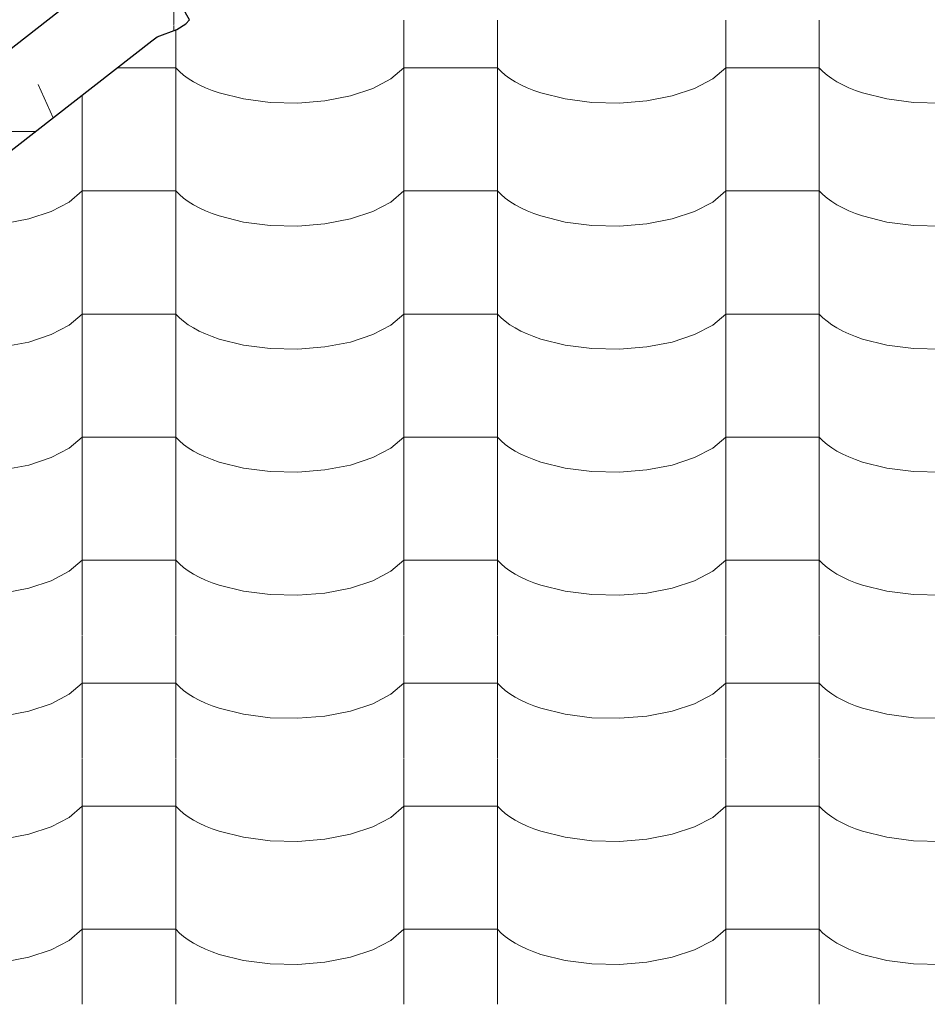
# Model space of a CAD drawing. Header units: millimetres. Extents: x -36478 to 31050, y -14815 to 11827.
# Tile 112 of 256: x -17754 to -17288, y 7715 to 8220. Entities that reach past the tile are written whole.
import ezdxf

# ---------------------------------------------------------------- set-up
doc = ezdxf.new("R2010")
doc.units = ezdxf.units.MM
doc.header["$MEASUREMENT"] = 0
doc.linetypes.add('Wipeout_Contour', pattern=[1000, 0, -1000])
for name, color, linetype in [('Nové_Konstrukce - krov', 7, 'Continuous'), ('Nové_Konstrukce - střechy a skořepiny', 7, 'Continuous'), ('Nové_Výplně - Povrchové', 7, 'Continuous')]:
    doc.layers.add(name, color=color, linetype=linetype)

# ---------------------------------------------------------------- blocks, each defined once
blk = doc.blocks.new('*X13')
at = {"layer": 'Nové_Výplně - Povrchové', "color": 21, "linetype": 'Continuous', "lineweight": 20, "true_color": 0xffaaaa}
for p, q in [((-17721.72, 8219.51), (-17721.72, 8156.63)), ((-17673.69, 8219.51), (-17673.69, 8156.63)), ((-17556.72, 8219.51), (-17556.72, 8156.63)), ((-17508.69, 8219.51), (-17508.69, 8156.63)), ((-17391.72, 8219.51), (-17391.72, 8156.63)), ((-17343.69, 8219.51), (-17343.69, 8156.63)), ((-17728.39, 8189.29), (-17721.72, 8194.98)), ((-17697.71, 8194.98), (-17721.72, 8194.98)), ((-17673.69, 8194.98), (-17697.71, 8194.98)), ((-17673.69, 8194.98), (-17671.86, 8193.08)), ((-17563.39, 8189.29), (-17556.72, 8194.98)), ((-17532.71, 8194.98), (-17556.72, 8194.98)), ((-17508.69, 8194.98), (-17532.71, 8194.98)), ((-17508.69, 8194.98), (-17506.86, 8193.08)), ((-17398.39, 8189.29), (-17391.72, 8194.98)), ((-17367.71, 8194.98), (-17391.72, 8194.98)), ((-17343.69, 8194.98), (-17367.71, 8194.98)), ((-17343.69, 8194.98), (-17341.86, 8193.08)), ((-17671.86, 8193.08), (-17669.74, 8191.25)), ((-17669.74, 8191.25), (-17667.34, 8189.5)), ((-17506.86, 8193.08), (-17504.74, 8191.25)), ((-17504.74, 8191.25), (-17502.34, 8189.5)), ((-17341.86, 8193.08), (-17339.74, 8191.25)), ((-17339.74, 8191.25), (-17337.34, 8189.5)), ((-17737.7, 8184.42), (-17728.39, 8189.29)), ((-17667.34, 8189.5), (-17664.65, 8187.83)), ((-17664.65, 8187.83), (-17661.71, 8186.25)), ((-17661.71, 8186.25), (-17658.53, 8184.77)), ((-17658.53, 8184.77), (-17655.12, 8183.4)), ((-17572.7, 8184.42), (-17563.39, 8189.29)), ((-17502.34, 8189.5), (-17499.65, 8187.83)), ((-17499.65, 8187.83), (-17496.71, 8186.25)), ((-17496.71, 8186.25), (-17493.53, 8184.77)), ((-17493.53, 8184.77), (-17490.12, 8183.4)), ((-17407.7, 8184.42), (-17398.39, 8189.29)), ((-17337.34, 8189.5), (-17334.65, 8187.83)), ((-17334.65, 8187.83), (-17331.71, 8186.25)), ((-17331.71, 8186.25), (-17328.53, 8184.77)), ((-17328.53, 8184.77), (-17325.12, 8183.4)), ((-17762.24, 8178.1), (-17749.18, 8180.63)), ((-17749.18, 8180.63), (-17737.7, 8184.42)), ((-17655.12, 8183.4), (-17651.5, 8182.15)), ((-17651.5, 8182.15), (-17639.05, 8179.04)), ((-17597.24, 8178.1), (-17584.18, 8180.63)), ((-17584.18, 8180.63), (-17572.7, 8184.42)), ((-17490.12, 8183.4), (-17486.5, 8182.15)), ((-17486.5, 8182.15), (-17474.05, 8179.04)), ((-17432.24, 8178.1), (-17419.18, 8180.63)), ((-17419.18, 8180.63), (-17407.7, 8184.42)), ((-17325.12, 8183.4), (-17321.5, 8182.15)), ((-17321.5, 8182.15), (-17309.05, 8179.04)), ((-17639.05, 8179.04), (-17625.39, 8177.29)), ((-17625.39, 8177.29), (-17611.21, 8176.97)), ((-17611.21, 8176.97), (-17597.24, 8178.1)), ((-17474.05, 8179.04), (-17460.39, 8177.29)), ((-17460.39, 8177.29), (-17446.21, 8176.97)), ((-17446.21, 8176.97), (-17432.24, 8178.1)), ((-17309.05, 8179.04), (-17295.39, 8177.29)), ((-17295.39, 8177.29), (-17281.21, 8176.97)), ((-17721.72, 8156.41), (-17721.72, 8093.53)), ((-17673.69, 8156.41), (-17673.69, 8093.53)), ((-17556.72, 8156.41), (-17556.72, 8093.53)), ((-17508.69, 8156.41), (-17508.69, 8093.53)), ((-17391.72, 8156.41), (-17391.72, 8093.53)), ((-17343.69, 8156.41), (-17343.69, 8093.53)), ((-17728.39, 8126.18), (-17721.72, 8131.87)), ((-17697.71, 8131.87), (-17721.72, 8131.87)), ((-17673.69, 8131.87), (-17697.71, 8131.87)), ((-17673.69, 8131.87), (-17671.86, 8129.98)), ((-17671.86, 8129.98), (-17669.74, 8128.15)), ((-17563.39, 8126.18), (-17556.72, 8131.87)), ((-17532.71, 8131.87), (-17556.72, 8131.87)), ((-17508.69, 8131.87), (-17532.71, 8131.87)), ((-17508.69, 8131.87), (-17506.86, 8129.98)), ((-17506.86, 8129.98), (-17504.74, 8128.15)), ((-17398.39, 8126.18), (-17391.72, 8131.87)), ((-17367.71, 8131.87), (-17391.72, 8131.87)), ((-17343.69, 8131.87), (-17367.71, 8131.87)), ((-17343.69, 8131.87), (-17341.86, 8129.98)), ((-17341.86, 8129.98), (-17339.74, 8128.15)), ((-17737.7, 8121.32), (-17728.39, 8126.18)), ((-17669.74, 8128.15), (-17667.34, 8126.39)), ((-17667.34, 8126.39), (-17664.65, 8124.72)), ((-17664.65, 8124.72), (-17661.71, 8123.14)), ((-17572.7, 8121.32), (-17563.39, 8126.18)), ((-17504.74, 8128.15), (-17502.34, 8126.39)), ((-17502.34, 8126.39), (-17499.65, 8124.72)), ((-17499.65, 8124.72), (-17496.71, 8123.14)), ((-17407.7, 8121.32), (-17398.39, 8126.18)), ((-17339.74, 8128.15), (-17337.34, 8126.39)), ((-17337.34, 8126.39), (-17334.65, 8124.72)), ((-17334.65, 8124.72), (-17331.71, 8123.14)), ((-17749.18, 8117.53), (-17737.7, 8121.32)), ((-17661.71, 8123.14), (-17658.53, 8121.67)), ((-17658.53, 8121.67), (-17655.12, 8120.3)), ((-17655.12, 8120.3), (-17651.5, 8119.04)), ((-17584.18, 8117.53), (-17572.7, 8121.32)), ((-17496.71, 8123.14), (-17493.53, 8121.67)), ((-17493.53, 8121.67), (-17490.12, 8120.3)), ((-17490.12, 8120.3), (-17486.5, 8119.04)), ((-17419.18, 8117.53), (-17407.7, 8121.32)), ((-17331.71, 8123.14), (-17328.53, 8121.67)), ((-17328.53, 8121.67), (-17325.12, 8120.3)), ((-17325.12, 8120.3), (-17321.5, 8119.04)), ((-17762.24, 8115), (-17749.18, 8117.53)), ((-17651.5, 8119.04), (-17639.05, 8115.94)), ((-17639.05, 8115.94), (-17625.39, 8114.18)), ((-17625.39, 8114.18), (-17611.21, 8113.86)), ((-17611.21, 8113.86), (-17597.24, 8115)), ((-17597.24, 8115), (-17584.18, 8117.53)), ((-17486.5, 8119.04), (-17474.05, 8115.94)), ((-17474.05, 8115.94), (-17460.39, 8114.18)), ((-17460.39, 8114.18), (-17446.21, 8113.86)), ((-17446.21, 8113.86), (-17432.24, 8115)), ((-17432.24, 8115), (-17419.18, 8117.53)), ((-17321.5, 8119.04), (-17309.05, 8115.94)), ((-17309.05, 8115.94), (-17295.39, 8114.18)), ((-17295.39, 8114.18), (-17281.21, 8113.86)), ((-17721.72, 8093.3), (-17721.72, 8030.42)), ((-17673.69, 8093.3), (-17673.69, 8030.42)), ((-17556.72, 8093.3), (-17556.72, 8030.42)), ((-17508.69, 8093.3), (-17508.69, 8030.42)), ((-17391.72, 8093.3), (-17391.72, 8030.42)), ((-17343.69, 8093.3), (-17343.69, 8030.42)), ((-17728.39, 8063.08), (-17721.72, 8068.77)), ((-17697.71, 8068.77), (-17721.72, 8068.77)), ((-17673.69, 8068.77), (-17697.71, 8068.77)), ((-17673.69, 8068.77), (-17671.86, 8066.87)), ((-17563.39, 8063.08), (-17556.72, 8068.77)), ((-17532.71, 8068.77), (-17556.72, 8068.77)), ((-17508.69, 8068.77), (-17532.71, 8068.77)), ((-17508.69, 8068.77), (-17506.86, 8066.87)), ((-17398.39, 8063.08), (-17391.72, 8068.77)), ((-17367.71, 8068.77), (-17391.72, 8068.77)), ((-17343.69, 8068.77), (-17367.71, 8068.77)), ((-17343.69, 8068.77), (-17341.86, 8066.87)), ((-17671.86, 8066.87), (-17669.74, 8065.04)), ((-17669.74, 8065.04), (-17667.34, 8063.29)), ((-17506.86, 8066.87), (-17504.74, 8065.04)), ((-17504.74, 8065.04), (-17502.34, 8063.29)), ((-17341.86, 8066.87), (-17339.74, 8065.04)), ((-17339.74, 8065.04), (-17337.34, 8063.29)), ((-17737.7, 8058.21), (-17728.39, 8063.08)), ((-17667.34, 8063.29), (-17664.65, 8061.62)), ((-17664.65, 8061.62), (-17661.71, 8060.04)), ((-17661.71, 8060.04), (-17658.53, 8058.56)), ((-17658.53, 8058.56), (-17655.12, 8057.19)), ((-17572.7, 8058.21), (-17563.39, 8063.08)), ((-17502.34, 8063.29), (-17499.65, 8061.62)), ((-17499.65, 8061.62), (-17496.71, 8060.04)), ((-17496.71, 8060.04), (-17493.53, 8058.56)), ((-17493.53, 8058.56), (-17490.12, 8057.19)), ((-17407.7, 8058.21), (-17398.39, 8063.08)), ((-17337.34, 8063.29), (-17334.65, 8061.62)), ((-17334.65, 8061.62), (-17331.71, 8060.04)), ((-17331.71, 8060.04), (-17328.53, 8058.56)), ((-17328.53, 8058.56), (-17325.12, 8057.19)), ((-17762.24, 8051.89), (-17749.18, 8054.42)), ((-17749.18, 8054.42), (-17737.7, 8058.21)), ((-17655.12, 8057.19), (-17651.5, 8055.94)), ((-17651.5, 8055.94), (-17639.05, 8052.84)), ((-17597.24, 8051.89), (-17584.18, 8054.42)), ((-17584.18, 8054.42), (-17572.7, 8058.21)), ((-17490.12, 8057.19), (-17486.5, 8055.94)), ((-17486.5, 8055.94), (-17474.05, 8052.84)), ((-17432.24, 8051.89), (-17419.18, 8054.42)), ((-17419.18, 8054.42), (-17407.7, 8058.21)), ((-17325.12, 8057.19), (-17321.5, 8055.94)), ((-17321.5, 8055.94), (-17309.05, 8052.84)), ((-17639.05, 8052.84), (-17625.39, 8051.08)), ((-17625.39, 8051.08), (-17611.21, 8050.76)), ((-17611.21, 8050.76), (-17597.24, 8051.89)), ((-17474.05, 8052.84), (-17460.39, 8051.08)), ((-17460.39, 8051.08), (-17446.21, 8050.76)), ((-17446.21, 8050.76), (-17432.24, 8051.89)), ((-17309.05, 8052.84), (-17295.39, 8051.08)), ((-17295.39, 8051.08), (-17281.21, 8050.76)), ((-17721.72, 8030.2), (-17721.72, 7967.32)), ((-17673.69, 8030.2), (-17673.69, 7967.32)), ((-17556.72, 8030.2), (-17556.72, 7967.32)), ((-17508.69, 8030.2), (-17508.69, 7967.32)), ((-17391.72, 8030.2), (-17391.72, 7967.32)), ((-17343.69, 8030.2), (-17343.69, 7967.32)), ((-17728.39, 7999.97), (-17721.72, 8005.66)), ((-17697.71, 8005.66), (-17721.72, 8005.66)), ((-17673.69, 8005.66), (-17697.71, 8005.66)), ((-17673.69, 8005.66), (-17671.86, 8003.77)), ((-17671.86, 8003.77), (-17669.74, 8001.94)), ((-17563.39, 7999.97), (-17556.72, 8005.66)), ((-17532.71, 8005.66), (-17556.72, 8005.66)), ((-17508.69, 8005.66), (-17532.71, 8005.66)), ((-17508.69, 8005.66), (-17506.86, 8003.77)), ((-17506.86, 8003.77), (-17504.74, 8001.94)), ((-17398.39, 7999.97), (-17391.72, 8005.66)), ((-17367.71, 8005.66), (-17391.72, 8005.66)), ((-17343.69, 8005.66), (-17367.71, 8005.66)), ((-17343.69, 8005.66), (-17341.86, 8003.77)), ((-17341.86, 8003.77), (-17339.74, 8001.94)), ((-17737.7, 7995.11), (-17728.39, 7999.97)), ((-17669.74, 8001.94), (-17667.34, 8000.18)), ((-17667.34, 8000.18), (-17664.65, 7998.51)), ((-17664.65, 7998.51), (-17661.71, 7996.93)), ((-17572.7, 7995.11), (-17563.39, 7999.97)), ((-17504.74, 8001.94), (-17502.34, 8000.18)), ((-17502.34, 8000.18), (-17499.65, 7998.51)), ((-17499.65, 7998.51), (-17496.71, 7996.93)), ((-17407.7, 7995.11), (-17398.39, 7999.97)), ((-17339.74, 8001.94), (-17337.34, 8000.18)), ((-17337.34, 8000.18), (-17334.65, 7998.51)), ((-17334.65, 7998.51), (-17331.71, 7996.93)), ((-17749.18, 7991.32), (-17737.7, 7995.11)), ((-17661.71, 7996.93), (-17658.53, 7995.46)), ((-17658.53, 7995.46), (-17655.12, 7994.09)), ((-17655.12, 7994.09), (-17651.5, 7992.83)), ((-17584.18, 7991.32), (-17572.7, 7995.11)), ((-17496.71, 7996.93), (-17493.53, 7995.46)), ((-17493.53, 7995.46), (-17490.12, 7994.09)), ((-17490.12, 7994.09), (-17486.5, 7992.83)), ((-17419.18, 7991.32), (-17407.7, 7995.11)), ((-17331.71, 7996.93), (-17328.53, 7995.46)), ((-17328.53, 7995.46), (-17325.12, 7994.09)), ((-17325.12, 7994.09), (-17321.5, 7992.83)), ((-17762.24, 7988.79), (-17749.18, 7991.32)), ((-17651.5, 7992.83), (-17639.05, 7989.73)), ((-17639.05, 7989.73), (-17625.39, 7987.98)), ((-17625.39, 7987.98), (-17611.21, 7987.66)), ((-17611.21, 7987.66), (-17597.24, 7988.79)), ((-17597.24, 7988.79), (-17584.18, 7991.32)), ((-17486.5, 7992.83), (-17474.05, 7989.73)), ((-17474.05, 7989.73), (-17460.39, 7987.98)), ((-17460.39, 7987.98), (-17446.21, 7987.66)), ((-17446.21, 7987.66), (-17432.24, 7988.79)), ((-17432.24, 7988.79), (-17419.18, 7991.32)), ((-17321.5, 7992.83), (-17309.05, 7989.73)), ((-17309.05, 7989.73), (-17295.39, 7987.98)), ((-17295.39, 7987.98), (-17281.21, 7987.66)), ((-17721.72, 7967.09), (-17721.72, 7904.21)), ((-17673.69, 7967.09), (-17673.69, 7904.21)), ((-17556.72, 7967.09), (-17556.72, 7904.21)), ((-17508.69, 7967.09), (-17508.69, 7904.21)), ((-17391.72, 7967.09), (-17391.72, 7904.21)), ((-17343.69, 7967.09), (-17343.69, 7904.21)), ((-17728.39, 7936.87), (-17721.72, 7942.56)), ((-17697.71, 7942.56), (-17721.72, 7942.56)), ((-17673.69, 7942.56), (-17697.71, 7942.56)), ((-17673.69, 7942.56), (-17671.86, 7940.67)), ((-17563.39, 7936.87), (-17556.72, 7942.56)), ((-17532.71, 7942.56), (-17556.72, 7942.56)), ((-17508.69, 7942.56), (-17532.71, 7942.56)), ((-17508.69, 7942.56), (-17506.86, 7940.67)), ((-17398.39, 7936.87), (-17391.72, 7942.56)), ((-17367.71, 7942.56), (-17391.72, 7942.56)), ((-17343.69, 7942.56), (-17367.71, 7942.56)), ((-17343.69, 7942.56), (-17341.86, 7940.67)), ((-17671.86, 7940.67), (-17669.74, 7938.84)), ((-17669.74, 7938.84), (-17667.34, 7937.08)), ((-17506.86, 7940.67), (-17504.74, 7938.84)), ((-17504.74, 7938.84), (-17502.34, 7937.08)), ((-17341.86, 7940.67), (-17339.74, 7938.84)), ((-17339.74, 7938.84), (-17337.34, 7937.08)), ((-17737.7, 7932), (-17728.39, 7936.87)), ((-17667.34, 7937.08), (-17664.65, 7935.41)), ((-17664.65, 7935.41), (-17661.71, 7933.83)), ((-17661.71, 7933.83), (-17658.53, 7932.35)), ((-17658.53, 7932.35), (-17655.12, 7930.98)), ((-17572.7, 7932), (-17563.39, 7936.87)), ((-17502.34, 7937.08), (-17499.65, 7935.41)), ((-17499.65, 7935.41), (-17496.71, 7933.83)), ((-17496.71, 7933.83), (-17493.53, 7932.35)), ((-17493.53, 7932.35), (-17490.12, 7930.98)), ((-17407.7, 7932), (-17398.39, 7936.87)), ((-17337.34, 7937.08), (-17334.65, 7935.41)), ((-17334.65, 7935.41), (-17331.71, 7933.83)), ((-17331.71, 7933.83), (-17328.53, 7932.35)), ((-17328.53, 7932.35), (-17325.12, 7930.98)), ((-17762.24, 7925.68), (-17749.18, 7928.21)), ((-17749.18, 7928.21), (-17737.7, 7932)), ((-17655.12, 7930.98), (-17651.5, 7929.73)), ((-17651.5, 7929.73), (-17639.05, 7926.63)), ((-17597.24, 7925.68), (-17584.18, 7928.21)), ((-17584.18, 7928.21), (-17572.7, 7932)), ((-17490.12, 7930.98), (-17486.5, 7929.73)), ((-17486.5, 7929.73), (-17474.05, 7926.63)), ((-17432.24, 7925.68), (-17419.18, 7928.21)), ((-17419.18, 7928.21), (-17407.7, 7932)), ((-17325.12, 7930.98), (-17321.5, 7929.73)), ((-17321.5, 7929.73), (-17309.05, 7926.63)), ((-17639.05, 7926.63), (-17625.39, 7924.87)), ((-17625.39, 7924.87), (-17611.21, 7924.55)), ((-17611.21, 7924.55), (-17597.24, 7925.68)), ((-17474.05, 7926.63), (-17460.39, 7924.87)), ((-17460.39, 7924.87), (-17446.21, 7924.55)), ((-17446.21, 7924.55), (-17432.24, 7925.68)), ((-17309.05, 7926.63), (-17295.39, 7924.87)), ((-17295.39, 7924.87), (-17281.21, 7924.55)), ((-17721.72, 7903.99), (-17721.72, 7841.11)), ((-17673.69, 7903.99), (-17673.69, 7841.11)), ((-17556.72, 7903.99), (-17556.72, 7841.11)), ((-17508.69, 7903.99), (-17508.69, 7841.11)), ((-17391.72, 7903.99), (-17391.72, 7841.11)), ((-17343.69, 7903.99), (-17343.69, 7841.11)), ((-17728.39, 7873.77), (-17721.72, 7879.46)), ((-17697.71, 7879.46), (-17721.72, 7879.46)), ((-17673.69, 7879.46), (-17697.71, 7879.46)), ((-17673.69, 7879.46), (-17671.86, 7877.56)), ((-17671.86, 7877.56), (-17669.74, 7875.73)), ((-17563.39, 7873.77), (-17556.72, 7879.46)), ((-17532.71, 7879.46), (-17556.72, 7879.46)), ((-17508.69, 7879.46), (-17532.71, 7879.46)), ((-17508.69, 7879.46), (-17506.86, 7877.56)), ((-17506.86, 7877.56), (-17504.74, 7875.73)), ((-17398.39, 7873.77), (-17391.72, 7879.46)), ((-17367.71, 7879.46), (-17391.72, 7879.46)), ((-17343.69, 7879.46), (-17367.71, 7879.46)), ((-17343.69, 7879.46), (-17341.86, 7877.56)), ((-17341.86, 7877.56), (-17339.74, 7875.73)), ((-17737.7, 7868.9), (-17728.39, 7873.77)), ((-17669.74, 7875.73), (-17667.34, 7873.98)), ((-17667.34, 7873.98), (-17664.65, 7872.3)), ((-17664.65, 7872.3), (-17661.71, 7870.73)), ((-17572.7, 7868.9), (-17563.39, 7873.77)), ((-17504.74, 7875.73), (-17502.34, 7873.98)), ((-17502.34, 7873.98), (-17499.65, 7872.3)), ((-17499.65, 7872.3), (-17496.71, 7870.73)), ((-17407.7, 7868.9), (-17398.39, 7873.77)), ((-17339.74, 7875.73), (-17337.34, 7873.98)), ((-17337.34, 7873.98), (-17334.65, 7872.3)), ((-17334.65, 7872.3), (-17331.71, 7870.73)), ((-17749.18, 7865.11), (-17737.7, 7868.9)), ((-17661.71, 7870.73), (-17658.53, 7869.25)), ((-17658.53, 7869.25), (-17655.12, 7867.88)), ((-17655.12, 7867.88), (-17651.5, 7866.62)), ((-17651.5, 7866.62), (-17639.05, 7863.52)), ((-17584.18, 7865.11), (-17572.7, 7868.9)), ((-17496.71, 7870.73), (-17493.53, 7869.25)), ((-17493.53, 7869.25), (-17490.12, 7867.88)), ((-17490.12, 7867.88), (-17486.5, 7866.62)), ((-17486.5, 7866.62), (-17474.05, 7863.52)), ((-17419.18, 7865.11), (-17407.7, 7868.9)), ((-17331.71, 7870.73), (-17328.53, 7869.25)), ((-17328.53, 7869.25), (-17325.12, 7867.88)), ((-17325.12, 7867.88), (-17321.5, 7866.62)), ((-17321.5, 7866.62), (-17309.05, 7863.52)), ((-17762.24, 7862.58), (-17749.18, 7865.11)), ((-17639.05, 7863.52), (-17625.39, 7861.77)), ((-17625.39, 7861.77), (-17611.21, 7861.45)), ((-17611.21, 7861.45), (-17597.24, 7862.58)), ((-17597.24, 7862.58), (-17584.18, 7865.11)), ((-17474.05, 7863.52), (-17460.39, 7861.77)), ((-17460.39, 7861.77), (-17446.21, 7861.45)), ((-17446.21, 7861.45), (-17432.24, 7862.58)), ((-17432.24, 7862.58), (-17419.18, 7865.11)), ((-17309.05, 7863.52), (-17295.39, 7861.77)), ((-17295.39, 7861.77), (-17281.21, 7861.45)), ((-17721.72, 7840.88), (-17721.72, 7778)), ((-17673.69, 7840.88), (-17673.69, 7778)), ((-17556.72, 7840.88), (-17556.72, 7778)), ((-17508.69, 7840.88), (-17508.69, 7778)), ((-17391.72, 7840.88), (-17391.72, 7778)), ((-17343.69, 7840.88), (-17343.69, 7778)), ((-17728.39, 7810.66), (-17721.72, 7816.35)), ((-17697.71, 7816.35), (-17721.72, 7816.35)), ((-17673.69, 7816.35), (-17697.71, 7816.35)), ((-17673.69, 7816.35), (-17671.86, 7814.46)), ((-17563.39, 7810.66), (-17556.72, 7816.35)), ((-17532.71, 7816.35), (-17556.72, 7816.35)), ((-17508.69, 7816.35), (-17532.71, 7816.35)), ((-17508.69, 7816.35), (-17506.86, 7814.46)), ((-17398.39, 7810.66), (-17391.72, 7816.35)), ((-17367.71, 7816.35), (-17391.72, 7816.35)), ((-17343.69, 7816.35), (-17367.71, 7816.35)), ((-17343.69, 7816.35), (-17341.86, 7814.46)), ((-17671.86, 7814.46), (-17669.74, 7812.63)), ((-17669.74, 7812.63), (-17667.34, 7810.87)), ((-17506.86, 7814.46), (-17504.74, 7812.63)), ((-17504.74, 7812.63), (-17502.34, 7810.87)), ((-17341.86, 7814.46), (-17339.74, 7812.63)), ((-17339.74, 7812.63), (-17337.34, 7810.87)), ((-17737.7, 7805.8), (-17728.39, 7810.66)), ((-17667.34, 7810.87), (-17664.65, 7809.2)), ((-17664.65, 7809.2), (-17661.71, 7807.62)), ((-17661.71, 7807.62), (-17658.53, 7806.14)), ((-17658.53, 7806.14), (-17655.12, 7804.77)), ((-17572.7, 7805.8), (-17563.39, 7810.66)), ((-17502.34, 7810.87), (-17499.65, 7809.2)), ((-17499.65, 7809.2), (-17496.71, 7807.62)), ((-17496.71, 7807.62), (-17493.53, 7806.14)), ((-17493.53, 7806.14), (-17490.12, 7804.77)), ((-17407.7, 7805.8), (-17398.39, 7810.66)), ((-17337.34, 7810.87), (-17334.65, 7809.2)), ((-17334.65, 7809.2), (-17331.71, 7807.62)), ((-17331.71, 7807.62), (-17328.53, 7806.14)), ((-17328.53, 7806.14), (-17325.12, 7804.77)), ((-17762.24, 7799.47), (-17749.18, 7802)), ((-17749.18, 7802), (-17737.7, 7805.8)), ((-17655.12, 7804.77), (-17651.5, 7803.52)), ((-17651.5, 7803.52), (-17639.05, 7800.42)), ((-17597.24, 7799.47), (-17584.18, 7802)), ((-17584.18, 7802), (-17572.7, 7805.8)), ((-17490.12, 7804.77), (-17486.5, 7803.52)), ((-17486.5, 7803.52), (-17474.05, 7800.42)), ((-17432.24, 7799.47), (-17419.18, 7802)), ((-17419.18, 7802), (-17407.7, 7805.8)), ((-17325.12, 7804.77), (-17321.5, 7803.52)), ((-17321.5, 7803.52), (-17309.05, 7800.42)), ((-17639.05, 7800.42), (-17625.39, 7798.66)), ((-17625.39, 7798.66), (-17611.21, 7798.34)), ((-17611.21, 7798.34), (-17597.24, 7799.47)), ((-17474.05, 7800.42), (-17460.39, 7798.66)), ((-17460.39, 7798.66), (-17446.21, 7798.34)), ((-17446.21, 7798.34), (-17432.24, 7799.47)), ((-17309.05, 7800.42), (-17295.39, 7798.66)), ((-17295.39, 7798.66), (-17281.21, 7798.34)), ((-17721.72, 7777.78), (-17721.72, 7714.9)), ((-17673.69, 7777.78), (-17673.69, 7714.9)), ((-17556.72, 7777.78), (-17556.72, 7714.9)), ((-17508.69, 7777.78), (-17508.69, 7714.9)), ((-17391.72, 7777.78), (-17391.72, 7714.9)), ((-17343.69, 7777.78), (-17343.69, 7714.9)), ((-17728.39, 7747.56), (-17721.72, 7753.25)), ((-17697.71, 7753.25), (-17721.72, 7753.25)), ((-17673.69, 7753.25), (-17697.71, 7753.25)), ((-17673.69, 7753.25), (-17671.86, 7751.35)), ((-17671.86, 7751.35), (-17669.74, 7749.52)), ((-17563.39, 7747.56), (-17556.72, 7753.25)), ((-17532.71, 7753.25), (-17556.72, 7753.25)), ((-17508.69, 7753.25), (-17532.71, 7753.25)), ((-17508.69, 7753.25), (-17506.86, 7751.35)), ((-17506.86, 7751.35), (-17504.74, 7749.52)), ((-17398.39, 7747.56), (-17391.72, 7753.25)), ((-17367.71, 7753.25), (-17391.72, 7753.25)), ((-17343.69, 7753.25), (-17367.71, 7753.25)), ((-17343.69, 7753.25), (-17341.86, 7751.35)), ((-17341.86, 7751.35), (-17339.74, 7749.52)), ((-17737.7, 7742.69), (-17728.39, 7747.56)), ((-17669.74, 7749.52), (-17667.34, 7747.77)), ((-17667.34, 7747.77), (-17664.65, 7746.09)), ((-17664.65, 7746.09), (-17661.71, 7744.52)), ((-17572.7, 7742.69), (-17563.39, 7747.56)), ((-17504.74, 7749.52), (-17502.34, 7747.77)), ((-17502.34, 7747.77), (-17499.65, 7746.09)), ((-17499.65, 7746.09), (-17496.71, 7744.52)), ((-17407.7, 7742.69), (-17398.39, 7747.56)), ((-17339.74, 7749.52), (-17337.34, 7747.77)), ((-17337.34, 7747.77), (-17334.65, 7746.09)), ((-17334.65, 7746.09), (-17331.71, 7744.52)), ((-17749.18, 7738.9), (-17737.7, 7742.69)), ((-17661.71, 7744.52), (-17658.53, 7743.04)), ((-17658.53, 7743.04), (-17655.12, 7741.67)), ((-17655.12, 7741.67), (-17651.5, 7740.41)), ((-17651.5, 7740.41), (-17639.05, 7737.31)), ((-17584.18, 7738.9), (-17572.7, 7742.69)), ((-17496.71, 7744.52), (-17493.53, 7743.04)), ((-17493.53, 7743.04), (-17490.12, 7741.67)), ((-17490.12, 7741.67), (-17486.5, 7740.41)), ((-17486.5, 7740.41), (-17474.05, 7737.31)), ((-17419.18, 7738.9), (-17407.7, 7742.69)), ((-17331.71, 7744.52), (-17328.53, 7743.04)), ((-17328.53, 7743.04), (-17325.12, 7741.67)), ((-17325.12, 7741.67), (-17321.5, 7740.41)), ((-17321.5, 7740.41), (-17309.05, 7737.31)), ((-17762.24, 7736.37), (-17749.18, 7738.9)), ((-17639.05, 7737.31), (-17625.39, 7735.56)), ((-17625.39, 7735.56), (-17611.21, 7735.24)), ((-17611.21, 7735.24), (-17597.24, 7736.37)), ((-17597.24, 7736.37), (-17584.18, 7738.9)), ((-17474.05, 7737.31), (-17460.39, 7735.56)), ((-17460.39, 7735.56), (-17446.21, 7735.24)), ((-17446.21, 7735.24), (-17432.24, 7736.37)), ((-17432.24, 7736.37), (-17419.18, 7738.9)), ((-17309.05, 7737.31), (-17295.39, 7735.56)), ((-17295.39, 7735.56), (-17281.21, 7735.24))]:
    blk.add_line(p, q, dxfattribs=at)
blk = doc.blocks.new('výplň_6_1', base_point=(0, 0))
at = {"layer": 'Nové_Výplně - Povrchové', "color": 21, "linetype": 'Continuous', "lineweight": 20, "true_color": 0xffaaaa}
blk.add_blockref('*X13', (0, 0), dxfattribs=at)
blk = doc.blocks.new('výplň_2261_1', base_point=(0, 0))
at = {"color": 254, "linetype": 'Wipeout_Contour', "lineweight": 0, "ltscale": 78019.586993}
blk.add_wipeout([(-17686.01, 8208.87), (-17683.38, 8210.91), (-17692.37, 8226.89), (-17695, 8224.85)], dxfattribs=at).dxf.layer = 'Nové_Výplně - Povrchové'
blk = doc.blocks.new('*X4525')
at = {"layer": 'Nové_Výplně - Povrchové', "color": 21, "linetype": 'Continuous', "lineweight": 20, "true_color": 0xffaaaa}
for p, q in [((-17674.68, 8217.33), (-17674.68, 8216.97)), ((-17674.68, 8216.47), (-17674.68, 8214.09))]:
    blk.add_line(p, q, dxfattribs=at)
blk = doc.blocks.new('výplň_2262_1', base_point=(0, 0))
at = {"color": 254, "linetype": 'Wipeout_Contour', "lineweight": 0, "ltscale": 78002.790207}
blk.add_wipeout([(-17683.19, 8232.45), (-17692.37, 8226.89), (-17683.38, 8210.91), (-17673.17, 8214.64)], dxfattribs=at).dxf.layer = 'Nové_Výplně - Povrchové'
at = {"layer": 'Nové_Výplně - Povrchové', "color": 21, "linetype": 'Continuous', "lineweight": 20, "true_color": 0xffaaaa}
blk.add_blockref('*X4525', (0, 0), dxfattribs=at)
blk = doc.blocks.new('*X4527')
at = {"layer": 'Nové_Výplně - Povrchové', "color": 21, "linetype": 'Continuous', "lineweight": 20, "true_color": 0xffaaaa}
blk.add_line((-17674.68, 8228.45), (-17674.68, 8217.33), dxfattribs=at)
blk = doc.blocks.new('výplň_2263_1', base_point=(0, 0))
at = {"color": 254, "linetype": 'Wipeout_Contour', "lineweight": 0, "ltscale": 77983.664541}
blk.add_wipeout([(-17673.17, 8214.64), (-17668.6, 8217.65), (-17678.76, 8235.69), (-17683.19, 8232.45)], dxfattribs=at).dxf.layer = 'Nové_Výplně - Povrchové'
at = {"layer": 'Nové_Výplně - Povrchové', "color": 21, "linetype": 'Continuous', "lineweight": 20, "true_color": 0xffaaaa}
blk.add_blockref('*X4527', (0, 0), dxfattribs=at)
blk = doc.blocks.new('výplň_2264_1', base_point=(0, 0))
at = {"color": 254, "linetype": 'Wipeout_Contour', "lineweight": 0, "ltscale": 77976.333377}
blk.add_wipeout([(-17668.6, 8217.65), (-17666.78, 8219.67), (-17676.79, 8237.45), (-17678.76, 8235.69)], dxfattribs=at).dxf.layer = 'Nové_Výplně - Povrchové'
blk = doc.blocks.new('*X4565')
at = {"layer": 'Nové_Výplně - Povrchové', "color": 21, "linetype": 'Continuous', "lineweight": 20, "true_color": 0xffaaaa}
for p, q in [((-17791.64, 8173.09), (-17791.64, 8149.68)), ((-17805.35, 8162.43), (-17791.64, 8162.43)), ((-17786.85, 8153.42), (-17791.64, 8162.43))]:
    blk.add_line(p, q, dxfattribs=at)
blk = doc.blocks.new('výplň_2282_1', base_point=(0, 0))
at = {"color": 254, "linetype": 'Wipeout_Contour', "lineweight": 0, "ltscale": 78233.411397}
blk.add_wipeout([(-17706.16, 8239.58), (-17833.41, 8140.61), (-17822.25, 8125.88), (-17695, 8224.85)], dxfattribs=at).dxf.layer = 'Nové_Výplně - Povrchové'
at = {"layer": 'Nové_Výplně - Povrchové', "color": 21, "linetype": 'Continuous', "lineweight": 20, "true_color": 0xffaaaa}
blk.add_blockref('*X4565', (0, 0), dxfattribs=at)
blk = doc.blocks.new('*X4567')
at = {"layer": 'Nové_Výplně - Povrchové', "color": 21, "linetype": 'Continuous', "lineweight": 20, "true_color": 0xffaaaa}
for p, q in [((-17744.25, 8186.54), (-17736.71, 8169.43)), ((-17775.95, 8149.9), (-17775.65, 8162.13)), ((-17775.54, 8162.21), (-17768, 8145.09)), ((-17754.63, 8162.43), (-17775.25, 8162.43)), ((-17745.71, 8162.43), (-17754.63, 8162.43)), ((-17779.37, 8139.18), (-17775.95, 8149.9)), ((-17784.82, 8132.01), (-17779.37, 8139.18)), ((-17820.95, 8124.16), (-17818.52, 8123.47)), ((-17805.81, 8122.76), (-17794.69, 8125.26)), ((-17794.69, 8125.26), (-17788.8, 8128.91)), ((-17818.52, 8123.47), (-17805.81, 8122.76))]:
    blk.add_line(p, q, dxfattribs=at)
blk = doc.blocks.new('výplň_2283_1', base_point=(0, 0))
at = {"color": 254, "linetype": 'Wipeout_Contour', "lineweight": 0, "ltscale": 97755.317119}
blk.add_wipeout([(-17695, 8224.85), (-17822.25, 8125.88), (-17820.65, 8123.76), (-17812.97, 8110.12), (-17686.01, 8208.87)], dxfattribs=at).dxf.layer = 'Nové_Výplně - Povrchové'
at = {"layer": 'Nové_Výplně - Povrchové', "color": 21, "linetype": 'Continuous', "lineweight": 20, "true_color": 0xffaaaa}
blk.add_blockref('*X4567', (0, 0), dxfattribs=at)
blk = doc.blocks.new('*X4571')
at = {"layer": 'Nové_Výplně - Povrchové', "color": 21, "linetype": 'Continuous', "lineweight": 20, "true_color": 0xffaaaa}
for p, q in [((-17805.44, 8228.07), (-17789.66, 8223.43)), ((-17789.16, 8223.28), (-17786.34, 8222.45)), ((-17836.73, 8203.73), (-17817.63, 8198.12)), ((-17842.52, 8186.27), (-17848.9, 8194.26)), ((-17839.75, 8180.92), (-17842.52, 8186.27))]:
    blk.add_line(p, q, dxfattribs=at)
blk = doc.blocks.new('výplň_2285_1', base_point=(0, 0))
at = {"color": 254, "linetype": 'Wipeout_Contour', "lineweight": 0, "ltscale": 117736.719739}
blk.add_wipeout([(-17748.9, 8272.04), (-17873.63, 8175.03), (-17870.54, 8173.33), (-17868.46, 8171.79), (-17859.88, 8165.26), (-17733.52, 8263.54)], dxfattribs=at).dxf.layer = 'Nové_Výplně - Povrchové'
at = {"layer": 'Nové_Výplně - Povrchové', "color": 21, "linetype": 'Continuous', "lineweight": 20, "true_color": 0xffaaaa}
blk.add_blockref('*X4571', (0, 0), dxfattribs=at)
blk = doc.blocks.new('*X4573')
at = {"layer": 'Nové_Výplně - Povrchové', "color": 21, "linetype": 'Continuous', "lineweight": 20, "true_color": 0xffaaaa}
for p, q in [((-17791.64, 8196.21), (-17791.64, 8173.09)), ((-17835.07, 8162.43), (-17815.66, 8162.43)), ((-17815.66, 8162.43), (-17805.35, 8162.43)), ((-17842.24, 8156.85), (-17843.62, 8154.23)), ((-17839.68, 8158.84), (-17839.68, 8147.25)), ((-17843.62, 8154.23), (-17844.78, 8152.37))]:
    blk.add_line(p, q, dxfattribs=at)
blk = doc.blocks.new('výplň_2286_1', base_point=(0, 0))
at = {"color": 254, "linetype": 'Wipeout_Contour', "lineweight": 0, "ltscale": 97904.925541}
blk.add_wipeout([(-17719.13, 8252.61), (-17846.19, 8153.78), (-17834.5, 8142.04), (-17833.41, 8140.61), (-17706.16, 8239.58)], dxfattribs=at).dxf.layer = 'Nové_Výplně - Povrchové'
at = {"layer": 'Nové_Výplně - Povrchové', "color": 21, "linetype": 'Continuous', "lineweight": 20, "true_color": 0xffaaaa}
blk.add_blockref('*X4573', (0, 0), dxfattribs=at)
blk = doc.blocks.new('*X4575')
at = {"layer": 'Nové_Výplně - Povrchové', "color": 21, "linetype": 'Continuous', "lineweight": 20, "true_color": 0xffaaaa}
for p, q in [((-17786.34, 8222.45), (-17769.45, 8213.46)), ((-17817.63, 8198.12), (-17800.74, 8189.13)), ((-17836.95, 8173.84), (-17839.75, 8180.92)), ((-17834.84, 8162.61), (-17836.95, 8173.84))]:
    blk.add_line(p, q, dxfattribs=at)
blk = doc.blocks.new('výplň_2287_1', base_point=(0, 0))
at = {"color": 254, "linetype": 'Wipeout_Contour', "lineweight": 0, "ltscale": 97995.526695}
blk.add_wipeout([(-17733.52, 8263.54), (-17859.88, 8165.26), (-17850.6, 8158.22), (-17846.19, 8153.78), (-17719.13, 8252.61)], dxfattribs=at).dxf.layer = 'Nové_Výplně - Povrchové'
at = {"layer": 'Nové_Výplně - Povrchové', "color": 21, "linetype": 'Continuous', "lineweight": 20, "true_color": 0xffaaaa}
blk.add_blockref('*X4575', (0, 0), dxfattribs=at)
blk = doc.blocks.new('*X4579')
at = {"layer": 'Nové_Výplně - Povrchové', "color": 21, "linetype": 'Continuous', "lineweight": 20, "true_color": 0xffaaaa}
for p, q in [((-17796.83, 8265.27), (-17792.54, 8262.47)), ((-17792.54, 8262.47), (-17786.97, 8261.91)), ((-17821.84, 8245.82), (-17825.7, 8231.79)), ((-17853.12, 8221.49), (-17854.37, 8216.97)), ((-17854.51, 8216.47), (-17856.99, 8207.46))]:
    blk.add_line(p, q, dxfattribs=at)
blk = doc.blocks.new('výplň_2289_1', base_point=(0, 0))
at = {"color": 254, "linetype": 'Wipeout_Contour', "lineweight": 0, "ltscale": 294223.359081}
blk.add_wipeout([(-17897.54, 8186.95), (-17890.52, 8184.38), (-17888.27, 8183.13), (-17762.01, 8281.33), (-17760.93, 8291.5), (-17757.54, 8295.53), (-17754.42, 8296.41), (-17750.84, 8295.1), (-17750.8, 8298.58), (-17750.27, 8301.49), (-17753.06, 8299.32), (-17754.27, 8308.86), (-17757.39, 8307.98), (-17760.78, 8303.95), (-17762.01, 8292.35)], dxfattribs=at).dxf.layer = 'Nové_Výplně - Povrchové'
at = {"layer": 'Nové_Výplně - Povrchové', "color": 21, "linetype": 'Continuous', "lineweight": 20, "true_color": 0xffaaaa}
blk.add_blockref('*X4579', (0, 0), dxfattribs=at)
blk = doc.blocks.new('*X4635')
at = {"layer": 'Nové_Výplně - Povrchové', "color": 21, "linetype": 'Continuous', "lineweight": 20, "true_color": 0xffaaaa}
for p, q in [((-17826.16, 8230.13), (-17805.44, 8228.07)), ((-17857.45, 8205.8), (-17836.73, 8203.73)), ((-17861.59, 8202.4), (-17861.74, 8202.46)), ((-17850.88, 8196.01), (-17861.59, 8202.4)), ((-17848.9, 8194.26), (-17850.88, 8196.01))]:
    blk.add_line(p, q, dxfattribs=at)
blk = doc.blocks.new('výplň_2317_1', base_point=(0, 0))
at = {"color": 254, "linetype": 'Wipeout_Contour', "lineweight": 0, "ltscale": 78505.105182}
blk.add_wipeout([(-17764.8, 8277.86), (-17887.29, 8182.59), (-17873.63, 8175.03), (-17748.9, 8272.04)], dxfattribs=at).dxf.layer = 'Nové_Výplně - Povrchové'
at = {"layer": 'Nové_Výplně - Povrchové', "color": 21, "linetype": 'Continuous', "lineweight": 20, "true_color": 0xffaaaa}
blk.add_blockref('*X4635', (0, 0), dxfattribs=at)

msp = doc.modelspace()

# ---------------------------------------------------------------- block references
at = {"layer": 'Nové_Výplně - Povrchové', "color": 21, "linetype": 'Continuous', "lineweight": 20, "true_color": 0xffaaaa}
msp.add_blockref('výplň_6_1', (0, 0), dxfattribs=at)

# ---------------------------------------------------------------- next in the draw order: block references
msp.add_blockref('výplň_2261_1', (0, 0), dxfattribs=at)

# ---------------------------------------------------------------- next in the draw order: block references
for name in ['výplň_2282_1', 'výplň_2262_1']:
    msp.add_blockref(name, (0, 0), dxfattribs=at)

# ---------------------------------------------------------------- next in the draw order: block references
for name in ['výplň_2263_1', 'výplň_2283_1']:
    msp.add_blockref(name, (0, 0), dxfattribs=at)

# ---------------------------------------------------------------- next in the draw order: linework, layer by layer
at = {"layer": 'Nové_Konstrukce - krov', "color": 1, "linetype": 'Continuous', "lineweight": 25}
for p, q in [((-17686.01, 8208.87), (-17683.38, 8210.91)), ((-17683.38, 8210.91), (-17673.17, 8214.64))]:
    msp.add_line(p, q, dxfattribs=at)

# ---------------------------------------------------------------- next in the draw order: block references
at = {"layer": 'Nové_Výplně - Povrchové', "color": 21, "linetype": 'Continuous', "lineweight": 20, "true_color": 0xffaaaa}
for name in ['výplň_2285_1', 'výplň_2264_1']:
    msp.add_blockref(name, (0, 0), dxfattribs=at)

# ---------------------------------------------------------------- next in the draw order: linework, layer by layer
at = {"layer": 'Nové_Konstrukce - krov', "color": 1, "linetype": 'Continuous', "lineweight": 25}
for p, q in [((-17666.78, 8219.67), (-17676.79, 8237.45)), ((-17673.17, 8214.64), (-17668.6, 8217.65)), ((-17668.6, 8217.65), (-17666.78, 8219.67))]:
    msp.add_line(p, q, dxfattribs=at)

# ---------------------------------------------------------------- next in the draw order: block references
at = {"layer": 'Nové_Výplně - Povrchové', "color": 21, "linetype": 'Continuous', "lineweight": 20, "true_color": 0xffaaaa}
msp.add_blockref('výplň_2286_1', (0, 0), dxfattribs=at)

# ---------------------------------------------------------------- next in the draw order: block references
msp.add_blockref('výplň_2287_1', (0, 0), dxfattribs=at)

# ---------------------------------------------------------------- next in the draw order: block references
msp.add_blockref('výplň_2289_1', (0, 0), dxfattribs=at)

# ---------------------------------------------------------------- next in the draw order: block references
msp.add_blockref('výplň_2317_1', (0, 0), dxfattribs=at)

# ---------------------------------------------------------------- next in the draw order: linework, layer by layer
at = {"layer": 'Nové_Konstrukce - krov', "color": 1, "linetype": 'Continuous', "lineweight": 25}
msp.add_line((-17812.97, 8110.12), (-17686.01, 8208.87), dxfattribs=at)
at = {"layer": 'Nové_Konstrukce - střechy a skořepiny', "color": 1, "linetype": 'Continuous', "lineweight": 25}
msp.add_line((-14406.18, 10825.99), (-19182.71, 7090.83), dxfattribs=at)

doc.saveas('drawing.dxf')
